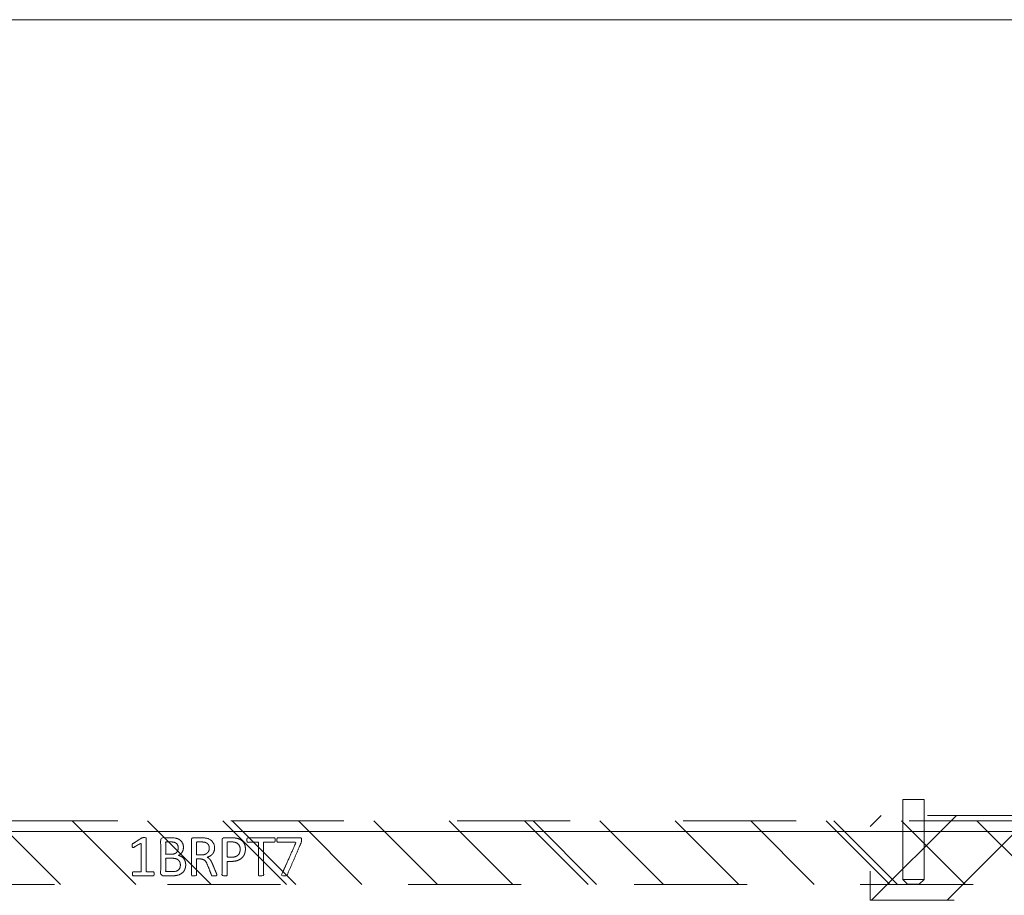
# Model space of a CAD drawing. Header units: inches. Extents: x -416 to -272, y -73 to 47.
# Tile 187 of 206: x -311 to -300, y 6 to 17. Entities that reach past the tile are written whole.
import ezdxf

# ---------------------------------------------------------------- set-up
doc = ezdxf.new("R2010")
doc.units = ezdxf.units.IN
doc.header["$LTSCALE"] = 32
doc.header["$MEASUREMENT"] = 0
doc.header["$PDMODE"] = 1
doc.header["$PDSIZE"] = -2
doc.linetypes.add('Dash Style-1', pattern=[0.083328, 0.041656, -0.041672])
for name, color, linetype, lineweight in [('DashLine', 7, 'Continuous', 13), ('DashLineFill', 7, 'Dash Style-1', 13), ('Drawing', 7, 'Continuous', 18), ('Metal-DeskStructure', 7, 'Continuous', 13), ('None', 7, 'Continuous', 18), ('SolidLine', 7, 'Continuous', 15)]:
    doc.layers.add(name, color=color, linetype=linetype, lineweight=lineweight)
pattern_1 = [(45, (0, 0), (-1.61302, 1.93572), []), (45, (-1.0608, 1.0608), (-0.472346, 0.416761), [])]

# ---------------------------------------------------------------- blocks, each defined once
blk = doc.blocks.new('Group-104')
at = {"layer": 'DashLine', "flags": 128}
blk.add_lwpolyline([(1.114, -2.559), (70.894, -2.559), (70.894, -30), (1.114, -30)], close=True, dxfattribs=at)
at = {"layer": 'SolidLine', "flags": 128}
blk.add_lwpolyline([(1.114, -2.559), (70.894, -2.559), (70.894, -30), (1.114, -30)], close=True, dxfattribs=at)
blk = doc.blocks.new('Group-67')
at = {"layer": 'DashLine'}
for p, q in [((19.836, 0.255), (19.892, 0.311)), ((19.84, 0.255), (19.836, 0.255)), ((19.836, -0.689), (19.836, 0.255)), ((19.852, 0.255), (19.84, 0.255)), ((19.872, 0.255), (19.852, 0.255)), ((19.898, 0.255), (19.872, 0.255)), ((19.901, 0.311), (19.892, 0.311)), ((19.928, 0.255), (19.898, 0.255)), ((19.912, 0.311), (19.901, 0.311)), ((19.926, 0.311), (19.912, 0.311)), ((19.943, 0.311), (19.926, 0.311)), ((19.961, 0.255), (19.928, 0.255)), ((19.978, 0.311), (19.943, 0.311)), ((19.993, 0.255), (19.961, 0.255)), ((19.995, 0.311), (19.978, 0.311)), ((20.023, 0.255), (19.993, 0.255)), ((20.009, 0.311), (19.995, 0.311)), ((20.02, 0.311), (20.009, 0.311)), ((20.027, 0.311), (20.02, 0.311)), ((20.049, 0.255), (20.023, 0.255)), ((20.029, 0.311), (20.027, 0.311)), ((20.029, 0.311), (20.086, 0.255)), ((20.069, 0.255), (20.049, 0.255)), ((20.081, 0.255), (20.069, 0.255)), ((20.086, 0.255), (20.081, 0.255)), ((20.086, 0.255), (20.086, -0.689)), ((20.086, -0.689), (19.836, -0.689))]:
    blk.add_line(p, q, dxfattribs=at)
blk = doc.blocks.new('Group-68')
at = {"layer": 'Metal-DeskStructure', "color": 7}
for points, knots in [([(9.589, -0.203), (9.589, -0.21), (9.586, -0.224), (9.578, -0.227), (9.459, -0.227), (9.34, -0.227), (9.336, -0.225), (9.333, -0.219), (9.331, -0.21), (9.331, -0.197), (9.333, -0.188), (9.334, -0.182), (9.34, -0.179), (9.389, -0.179), (9.436, -0.179), (9.436, -0.009), (9.436, 0.161), (9.393, 0.135), (9.349, 0.109), (9.344, 0.107), (9.334, 0.106), (9.331, 0.109), (9.329, 0.12), (9.329, 0.133), (9.329, 0.143), (9.331, 0.148), (9.334, 0.152), (9.338, 0.154), (9.39, 0.187), (9.441, 0.22), (9.443, 0.222), (9.447, 0.222), (9.453, 0.224), (9.47, 0.224), (9.488, 0.224), (9.493, 0.22), (9.495, 0.216), (9.495, 0.018), (9.495, -0.179), (9.536, -0.179), (9.58, -0.179), (9.584, -0.182), (9.587, -0.188), (9.589, -0.197), (9.589, -0.203)], [0, 0, 0, 0.00261, 0.007831, 0.010441, 0.176195, 0.178805, 0.181415, 0.184026, 0.186636, 0.188594, 0.190551, 0.192509, 0.194467, 0.244389, 0.244389, 0.424498, 0.424498, 0.47805, 0.47805, 0.484241, 0.490432, 0.496622, 0.502813, 0.507071, 0.510941, 0.514811, 0.518682, 0.518682, 0.576295, 0.576295, 0.578743, 0.58119, 0.583638, 0.590247, 0.593184, 0.596122, 0.599059, 0.911881, 0.911881, 0.976501, 0.982376, 0.988251, 0.994125, 1, 1, 1]), ([(9.96, -0.097), (9.96, -0.119), (9.949, -0.155), (9.931, -0.184), (9.903, -0.204), (9.853, -0.227), (9.746, -0.227), (9.68, -0.227), (9.665, -0.215), (9.665, -0.002), (9.665, 0.211), (9.68, 0.222), (9.738, 0.222), (9.829, 0.222), (9.881, 0.205), (9.914, 0.178), (9.933, 0.135), (9.933, 0.093), (9.925, 0.063), (9.91, 0.039), (9.886, 0.019), (9.873, 0.013), (9.892, 0.01), (9.923, -0.009), (9.947, -0.036), (9.96, -0.075), (9.96, -0.097)], [0, 0, 0, 0.031455, 0.06291, 0.094366, 0.125821, 0.188731, 0.266159, 0.275837, 0.285516, 0.435531, 0.44521, 0.454888, 0.521427, 0.574659, 0.627891, 0.681123, 0.734355, 0.762747, 0.791139, 0.819531, 0.847924, 0.847924, 0.885943, 0.923962, 0.961981, 1, 1, 1]), ([(9.872, 0.102), (9.872, 0.119), (9.862, 0.144), (9.842, 0.163), (9.811, 0.172), (9.755, 0.172), (9.724, 0.172), (9.724, 0.1), (9.724, 0.028), (9.758, 0.028), (9.814, 0.028), (9.844, 0.039), (9.862, 0.06), (9.872, 0.087), (9.872, 0.102)], [0, 0, 0, 0.074499, 0.148998, 0.223496, 0.297995, 0.395417, 0.395417, 0.61891, 0.61891, 0.724928, 0.793696, 0.862464, 0.931232, 1, 1, 1]), ([(10.327, -0.217), (10.327, -0.221), (10.325, -0.225), (10.317, -0.227), (10.304, -0.228), (10.286, -0.228), (10.275, -0.227), (10.267, -0.225), (10.264, -0.219), (10.262, -0.214), (10.242, -0.161), (10.221, -0.108), (10.214, -0.09), (10.199, -0.06), (10.177, -0.038), (10.148, -0.027), (10.108, -0.027), (10.088, -0.027), (10.088, -0.122), (10.088, -0.221), (10.085, -0.225), (10.077, -0.227), (10.066, -0.228), (10.05, -0.228), (10.039, -0.227), (10.031, -0.225), (10.028, -0.221), (10.028, -0.01), (10.028, 0.211), (10.042, 0.222), (10.098, 0.222), (10.162, 0.222), (10.184, 0.22), (10.194, 0.218), (10.219, 0.215), (10.26, 0.194), (10.286, 0.165), (10.301, 0.126), (10.301, 0.082), (10.288, 0.045), (10.266, 0.017), (10.232, -0.001), (10.214, -0.009), (10.225, -0.014), (10.243, -0.029), (10.258, -0.049), (10.271, -0.077), (10.279, -0.094), (10.299, -0.143), (10.319, -0.191), (10.325, -0.204), (10.327, -0.215), (10.327, -0.217)], [0, 0, 0, 0.004018, 0.008035, 0.012053, 0.01607, 0.020088, 0.024105, 0.028123, 0.03214, 0.03214, 0.070951, 0.070951, 0.084634, 0.098317, 0.112001, 0.125684, 0.138745, 0.138745, 0.202807, 0.205295, 0.207782, 0.21027, 0.212758, 0.214748, 0.216739, 0.218729, 0.220719, 0.332671, 0.339637, 0.346603, 0.391882, 0.407555, 0.423229, 0.423229, 0.466696, 0.510164, 0.553631, 0.597099, 0.640566, 0.684033, 0.727501, 0.770968, 0.770968, 0.798042, 0.825115, 0.852188, 0.879262, 0.879262, 0.958132, 0.958132, 0.979066, 1, 1, 1]), ([(10.238, 0.096), (10.238, 0.124), (10.214, 0.159), (10.186, 0.168), (10.177, 0.17), (10.155, 0.172), (10.113, 0.172), (10.088, 0.172), (10.088, 0.096), (10.088, 0.021), (10.117, 0.021), (10.17, 0.021), (10.203, 0.032), (10.227, 0.054), (10.238, 0.082), (10.238, 0.096)], [0, 0, 0, 0.142515, 0.285031, 0.285031, 0.330993, 0.376955, 0.445899, 0.445899, 0.655281, 0.655281, 0.734439, 0.800829, 0.867219, 0.93361, 1, 1, 1]), ([(10.665, 0.091), (10.665, 0.056), (10.642, 0.002), (10.602, -0.035), (10.543, -0.057), (10.475, -0.057), (10.45, -0.057), (10.45, -0.137), (10.45, -0.221), (10.447, -0.225), (10.439, -0.227), (10.428, -0.228), (10.412, -0.228), (10.401, -0.227), (10.393, -0.225), (10.39, -0.221), (10.39, -0.011), (10.39, 0.209), (10.404, 0.222), (10.462, 0.222), (10.524, 0.222), (10.55, 0.218), (10.587, 0.211), (10.624, 0.189), (10.652, 0.157), (10.665, 0.115), (10.665, 0.091)], [0, 0, 0, 0.066268, 0.132535, 0.198803, 0.26507, 0.303966, 0.303966, 0.429297, 0.43506, 0.440822, 0.446584, 0.452347, 0.456957, 0.461567, 0.466177, 0.470786, 0.728938, 0.745073, 0.761208, 0.845107, 0.870922, 0.896738, 0.922553, 0.948369, 0.974184, 1, 1, 1]), ([(10.602, 0.085), (10.602, 0.113), (10.581, 0.15), (10.552, 0.167), (10.521, 0.172), (10.477, 0.172), (10.45, 0.172), (10.45, 0.083), (10.45, -0.007), (10.477, -0.007), (10.53, -0.007), (10.567, 0.006), (10.591, 0.032), (10.602, 0.065), (10.602, 0.085)], [0, 0, 0, 0.053098, 0.106195, 0.159293, 0.212391, 0.297937, 0.297937, 0.584068, 0.584068, 0.669615, 0.752211, 0.834807, 0.917404, 1, 1, 1]), ([(11.014, 0.196), (11.014, 0.19), (11.014, 0.179), (11.011, 0.174), (11.005, 0.17), (10.941, 0.17), (10.878, 0.17), (10.878, -0.024), (10.878, -0.221), (10.874, -0.225), (10.867, -0.227), (10.856, -0.228), (10.839, -0.228), (10.828, -0.227), (10.821, -0.225), (10.817, -0.221), (10.817, -0.024), (10.817, 0.17), (10.754, 0.17), (10.69, 0.17), (10.684, 0.174), (10.682, 0.179), (10.68, 0.189), (10.68, 0.202), (10.682, 0.213), (10.684, 0.218), (10.69, 0.222), (10.847, 0.222), (11.005, 0.222), (11.011, 0.218), (11.014, 0.213), (11.014, 0.202), (11.014, 0.196)], [0, 0, 0, 0.003046, 0.005389, 0.007733, 0.010076, 0.089744, 0.089744, 0.335779, 0.340465, 0.345152, 0.349838, 0.354524, 0.360382, 0.36624, 0.372099, 0.377957, 0.6855, 0.6855, 0.785085, 0.788014, 0.790943, 0.793872, 0.796801, 0.798998, 0.801195, 0.803391, 0.805588, 0.991213, 0.99341, 0.995606, 0.997803, 1, 1, 1]), ([(11.33, -0.081), (11.33, -0.11), (11.313, -0.166), (11.275, -0.208), (11.218, -0.234), (11.151, -0.234), (11.109, -0.219), (11.075, -0.193), (11.055, -0.156), (11.042, -0.108), (11.037, -0.051), (11.037, 0.01), (11.045, 0.098), (11.086, 0.17), (11.127, 0.207), (11.184, 0.227), (11.236, 0.227), (11.262, 0.224), (11.284, 0.22), (11.299, 0.213), (11.304, 0.209), (11.306, 0.205), (11.308, 0.2), (11.308, 0.186), (11.308, 0.167), (11.302, 0.165), (11.295, 0.165), (11.282, 0.17), (11.264, 0.176), (11.236, 0.179), (11.186, 0.179), (11.14, 0.154), (11.11, 0.109), (11.098, 0.05), (11.096, 0.019), (11.105, 0.024), (11.127, 0.036), (11.155, 0.043), (11.184, 0.048), (11.238, 0.048), (11.288, 0.028), (11.317, -0.007), (11.33, -0.053), (11.33, -0.081)], [0, 0, 0, 0.047284, 0.094569, 0.141853, 0.189137, 0.222912, 0.256686, 0.290461, 0.324235, 0.35801, 0.391784, 0.42357, 0.487141, 0.518927, 0.550713, 0.582499, 0.593093, 0.603687, 0.61428, 0.624874, 0.635468, 0.646062, 0.656655, 0.684464, 0.710949, 0.724191, 0.737433, 0.750675, 0.763918, 0.77716, 0.803647, 0.830135, 0.856622, 0.883109, 0.883109, 0.892179, 0.901248, 0.910318, 0.919387, 0.93954, 0.959693, 0.979847, 1, 1, 1]), ([(11.271, -0.086), (11.271, -0.068), (11.264, -0.035), (11.243, -0.011), (11.214, 0), (11.177, 0), (11.151, -0.003), (11.127, -0.011), (11.107, -0.022), (11.098, -0.029), (11.098, -0.073), (11.109, -0.132), (11.131, -0.169), (11.162, -0.184), (11.206, -0.184), (11.24, -0.167), (11.26, -0.14), (11.271, -0.105), (11.271, -0.086)], [0, 0, 0, 0.044843, 0.089687, 0.13453, 0.179374, 0.20352, 0.227667, 0.251813, 0.27596, 0.27596, 0.366465, 0.45697, 0.547475, 0.63798, 0.728485, 0.81899, 0.909495, 1, 1, 1]), ([(9.897, -0.101), (9.897, -0.081), (9.885, -0.051), (9.861, -0.031), (9.824, -0.02), (9.76, -0.02), (9.724, -0.02), (9.724, -0.098), (9.724, -0.177), (9.767, -0.177), (9.851, -0.177), (9.885, -0.149), (9.897, -0.119), (9.897, -0.101)], [0, 0, 0, 0.079156, 0.158312, 0.237468, 0.316624, 0.419526, 0.419526, 0.643799, 0.643799, 0.767809, 0.883905, 0.941952, 1, 1, 1])]:
    blk.add_open_spline(points, degree=2, knots=knots, dxfattribs=at)
blk = doc.blocks.new('1BRPT6-LeftBeam (2D)')
at = {"layer": 'DashLineFill', "linetype": 'Continuous', "lineweight": 13}
h = blk.add_hatch(dxfattribs=at)
h.set_pattern_fill('Steel', color=253, style=0, pattern_type=2)
h.set_pattern_definition(pattern_1)
edge = h.paths.add_edge_path()
edge.add_arc((16.974, 1.541), 0.25, 90, 180, ccw=False)
edge.add_line((16.974, 1.791), (17.97, 1.791))
edge.add_arc((17.97, 1.541), 0.25, 0, 90, ccw=False)
edge.add_line((18.22, 1.541), (18.22, -1.541))
edge.add_arc((17.97, -1.541), 0.25, 270, 360, ccw=False)
edge.add_line((17.97, -1.791), (16.974, -1.791))
edge.add_arc((16.974, -1.541), 0.25, 180, 270, ccw=False)
edge.add_line((16.724, -1.541), (16.724, 1.541))
h = blk.add_hatch(dxfattribs=at)
h.set_pattern_fill('Steel', color=253, style=0, pattern_type=2)
h.set_pattern_definition(pattern_1)
h.paths.add_polyline_path([(-1.85, 0.5), (20.472, 0.5), (20.472, -0.5), (-1.85, -0.5)])
at = {"layer": 'DashLineFill'}
for p, q in [((2.362, -0.5), (2.362, 0.5)), ((3.386, -0.5), (3.386, 0.5))]:
    blk.add_line(p, q, dxfattribs=at)
at = {"layer": 'DashLineFill', "flags": 128}
blk.add_lwpolyline([(16.724, 1.541, -0.414214), (16.974, 1.791), (17.97, 1.791, -0.414214), (18.22, 1.541), (18.22, -1.541, -0.414214), (17.97, -1.791), (16.974, -1.791, -0.414214), (16.724, -1.541)], format="xyb", close=True, dxfattribs=at)
blk.add_lwpolyline([(-1.85, 0.5), (20.472, 0.5), (20.472, -0.5), (-1.85, -0.5)], close=True, dxfattribs=at)
at = {"layer": 'SolidLine', "flags": 128}
for points in [[(17.561, 1.476), (17.561, 1.468), (17.559, 1.459), (17.557, 1.451), (17.554, 1.442), (17.551, 1.435), (17.546, 1.427), (17.541, 1.42), (17.535, 1.414), (17.529, 1.408), (17.522, 1.403), (17.514, 1.398), (17.506, 1.395), (17.498, 1.392), (17.49, 1.389), (17.481, 1.388), (17.472, 1.388), (17.464, 1.388), (17.455, 1.389), (17.447, 1.392), (17.439, 1.395), (17.431, 1.398), (17.423, 1.403), (17.416, 1.408), (17.41, 1.414), (17.404, 1.42), (17.399, 1.427), (17.394, 1.435), (17.391, 1.442), (17.388, 1.451), (17.386, 1.459), (17.384, 1.468), (17.384, 1.476), (17.384, 1.485), (17.386, 1.494), (17.388, 1.502), (17.391, 1.51), (17.394, 1.518), (17.399, 1.526), (17.404, 1.533), (17.41, 1.539), (17.416, 1.545), (17.423, 1.55), (17.431, 1.555), (17.439, 1.558), (17.447, 1.561), (17.455, 1.563), (17.464, 1.565), (17.472, 1.565), (17.481, 1.565), (17.49, 1.563), (17.498, 1.561), (17.506, 1.558), (17.514, 1.555), (17.522, 1.55), (17.529, 1.545), (17.535, 1.539), (17.541, 1.533), (17.546, 1.526), (17.551, 1.518), (17.554, 1.51), (17.557, 1.502), (17.559, 1.494), (17.561, 1.485)], [(-1.177, 0.373), (-1.14, 0.374), (-1.104, 0.371), (-1.067, 0.365), (-1.032, 0.355), (-0.998, 0.342), (-0.965, 0.325), (-0.934, 0.306), (-0.905, 0.283), (-0.878, 0.258), (-0.855, 0.23), (-0.833, 0.2), (-0.815, 0.168), (-0.801, 0.134), (-0.789, 0.099), (-0.781, 0.064), (-0.777, 0.027), (-0.776, -0.009), (-0.778, -0.046), (-0.785, -0.082), (-0.795, -0.118), (-0.808, -0.152), (-0.824, -0.185), (-0.844, -0.216), (-0.867, -0.245), (-0.892, -0.271), (-0.92, -0.295), (-0.95, -0.316), (-0.982, -0.334), (-1.015, -0.349), (-1.05, -0.361), (-1.086, -0.369), (-1.122, -0.373), (-1.159, -0.374), (-1.196, -0.371), (-1.232, -0.365), (-1.267, -0.355), (-1.301, -0.342), (-1.334, -0.325), (-1.365, -0.306), (-1.394, -0.283), (-1.421, -0.258), (-1.445, -0.23), (-1.466, -0.2), (-1.484, -0.168), (-1.499, -0.134), (-1.51, -0.099), (-1.518, -0.064), (-1.523, -0.027), (-1.524, 0.009), (-1.521, 0.046), (-1.514, 0.082), (-1.505, 0.118), (-1.491, 0.152), (-1.475, 0.185), (-1.455, 0.216), (-1.433, 0.245), (-1.407, 0.271), (-1.379, 0.295), (-1.349, 0.316), (-1.317, 0.334), (-1.284, 0.349), (-1.249, 0.361), (-1.213, 0.369)], [(1.122, 0.373), (1.159, 0.374), (1.196, 0.371), (1.232, 0.365), (1.267, 0.355), (1.301, 0.342), (1.334, 0.325), (1.365, 0.306), (1.394, 0.283), (1.421, 0.258), (1.445, 0.23), (1.466, 0.2), (1.484, 0.168), (1.499, 0.134), (1.51, 0.099), (1.518, 0.064), (1.523, 0.027), (1.524, -0.009), (1.521, -0.046), (1.514, -0.082), (1.505, -0.118), (1.491, -0.152), (1.475, -0.185), (1.455, -0.216), (1.433, -0.245), (1.407, -0.271), (1.379, -0.295), (1.349, -0.316), (1.317, -0.334), (1.284, -0.349), (1.249, -0.361), (1.213, -0.369), (1.177, -0.373), (1.14, -0.374), (1.104, -0.371), (1.067, -0.365), (1.032, -0.355), (0.998, -0.342), (0.965, -0.325), (0.934, -0.306), (0.905, -0.283), (0.878, -0.258), (0.855, -0.23), (0.833, -0.2), (0.815, -0.168), (0.801, -0.134), (0.789, -0.099), (0.781, -0.064), (0.777, -0.027), (0.776, 0.009), (0.778, 0.046), (0.785, 0.082), (0.795, 0.118), (0.808, 0.152), (0.824, 0.185), (0.844, 0.216), (0.867, 0.245), (0.892, 0.271), (0.92, 0.295), (0.95, 0.316), (0.982, 0.334), (1.015, 0.349), (1.05, 0.361), (1.086, 0.369)], [(-1.15, 0.131), (-1.137, 0.13), (-1.124, 0.128), (-1.112, 0.125), (-1.1, 0.121), (-1.088, 0.115), (-1.077, 0.109), (-1.067, 0.101), (-1.057, 0.093), (-1.048, 0.083), (-1.041, 0.073), (-1.034, 0.062), (-1.029, 0.05), (-1.024, 0.038), (-1.021, 0.026), (-1.019, 0.013), (-1.019, 0), (-1.019, -0.013), (-1.021, -0.026), (-1.024, -0.038), (-1.029, -0.05), (-1.034, -0.062), (-1.041, -0.073), (-1.048, -0.083), (-1.057, -0.093), (-1.067, -0.101), (-1.077, -0.109), (-1.088, -0.115), (-1.1, -0.121), (-1.112, -0.125), (-1.124, -0.128), (-1.137, -0.13), (-1.15, -0.131), (-1.162, -0.13), (-1.175, -0.128), (-1.188, -0.125), (-1.2, -0.121), (-1.211, -0.115), (-1.222, -0.109), (-1.233, -0.101), (-1.242, -0.093), (-1.251, -0.083), (-1.258, -0.073), (-1.265, -0.062), (-1.27, -0.05), (-1.275, -0.038), (-1.278, -0.026), (-1.28, -0.013), (-1.28, 0), (-1.28, 0.013), (-1.278, 0.026), (-1.275, 0.038), (-1.27, 0.05), (-1.265, 0.062), (-1.258, 0.073), (-1.251, 0.083), (-1.242, 0.093), (-1.233, 0.101), (-1.222, 0.109), (-1.211, 0.115), (-1.2, 0.121), (-1.188, 0.125), (-1.175, 0.128), (-1.162, 0.13)], [(1.28, 0), (1.28, -0.013), (1.278, -0.026), (1.275, -0.038), (1.27, -0.05), (1.265, -0.062), (1.258, -0.073), (1.251, -0.083), (1.242, -0.093), (1.233, -0.101), (1.222, -0.109), (1.211, -0.115), (1.2, -0.121), (1.188, -0.125), (1.175, -0.128), (1.162, -0.13), (1.15, -0.131), (1.137, -0.13), (1.124, -0.128), (1.112, -0.125), (1.1, -0.121), (1.088, -0.115), (1.077, -0.109), (1.067, -0.101), (1.057, -0.093), (1.048, -0.083), (1.041, -0.073), (1.034, -0.062), (1.029, -0.05), (1.024, -0.038), (1.021, -0.026), (1.019, -0.013), (1.019, 0), (1.019, 0.013), (1.021, 0.026), (1.024, 0.038), (1.029, 0.05), (1.034, 0.062), (1.041, 0.073), (1.048, 0.083), (1.057, 0.093), (1.067, 0.101), (1.077, 0.109), (1.088, 0.115), (1.1, 0.121), (1.112, 0.125), (1.124, 0.128), (1.137, 0.13), (1.15, 0.131), (1.162, 0.13), (1.175, 0.128), (1.188, 0.125), (1.2, 0.121), (1.211, 0.115), (1.222, 0.109), (1.233, 0.101), (1.242, 0.093), (1.251, 0.083), (1.258, 0.073), (1.265, 0.062), (1.27, 0.05), (1.275, 0.038), (1.278, 0.026), (1.28, 0.013)], [(17.561, -1.476), (17.561, -1.485), (17.559, -1.494), (17.557, -1.502), (17.554, -1.51), (17.551, -1.518), (17.546, -1.526), (17.541, -1.533), (17.535, -1.539), (17.529, -1.545), (17.522, -1.55), (17.514, -1.555), (17.506, -1.558), (17.498, -1.561), (17.49, -1.563), (17.481, -1.565), (17.472, -1.565), (17.464, -1.565), (17.455, -1.563), (17.447, -1.561), (17.439, -1.558), (17.431, -1.555), (17.423, -1.55), (17.416, -1.545), (17.41, -1.539), (17.404, -1.533), (17.399, -1.526), (17.394, -1.518), (17.391, -1.51), (17.388, -1.502), (17.386, -1.494), (17.384, -1.485), (17.384, -1.476), (17.384, -1.468), (17.386, -1.459), (17.388, -1.451), (17.391, -1.442), (17.394, -1.435), (17.399, -1.427), (17.404, -1.42), (17.41, -1.414), (17.416, -1.408), (17.423, -1.403), (17.431, -1.398), (17.439, -1.395), (17.447, -1.392), (17.455, -1.389), (17.464, -1.388), (17.472, -1.388), (17.481, -1.388), (17.49, -1.389), (17.498, -1.392), (17.506, -1.395), (17.514, -1.398), (17.522, -1.403), (17.529, -1.408), (17.535, -1.414), (17.541, -1.42), (17.546, -1.427), (17.551, -1.435), (17.554, -1.442), (17.557, -1.451), (17.559, -1.459), (17.561, -1.468)]]:
    blk.add_lwpolyline(points, close=True, dxfattribs=at)
at = {"layer": 'DashLine', "color": 7}
blk.add_blockref('Group-67', (0, 0), dxfattribs=at)
at = {"layer": 'Metal-DeskStructure', "color": 7}
blk.add_blockref('Group-68', (0, 0), dxfattribs=at)
blk = doc.blocks.new('Group-71')
at = {"layer": 'Metal-DeskStructure', "color": 7}
for points, knots in [([(-0.187, 1.906), (-0.194, 1.906), (-0.208, 1.909), (-0.211, 1.917), (-0.211, 2.036), (-0.211, 2.155), (-0.209, 2.159), (-0.204, 2.162), (-0.194, 2.164), (-0.181, 2.164), (-0.172, 2.162), (-0.167, 2.161), (-0.163, 2.155), (-0.163, 2.106), (-0.163, 2.059), (0.007, 2.059), (0.177, 2.059), (0.151, 2.102), (0.125, 2.146), (0.123, 2.151), (0.121, 2.161), (0.125, 2.164), (0.136, 2.166), (0.148, 2.166), (0.158, 2.166), (0.164, 2.164), (0.167, 2.161), (0.169, 2.157), (0.202, 2.105), (0.236, 2.054), (0.237, 2.052), (0.237, 2.048), (0.239, 2.042), (0.239, 2.025), (0.239, 2.007), (0.236, 2.002), (0.232, 2), (0.034, 2), (-0.163, 2), (-0.163, 1.959), (-0.163, 1.915), (-0.167, 1.911), (-0.172, 1.908), (-0.181, 1.906), (-0.187, 1.906)], [0, 0, 0, 0.00261, 0.007831, 0.010441, 0.176195, 0.178805, 0.181415, 0.184026, 0.186636, 0.188594, 0.190551, 0.192509, 0.194467, 0.244389, 0.244389, 0.424498, 0.424498, 0.47805, 0.47805, 0.484241, 0.490432, 0.496622, 0.502813, 0.507071, 0.510941, 0.514811, 0.518682, 0.518682, 0.576295, 0.576295, 0.578743, 0.58119, 0.583638, 0.590247, 0.593184, 0.596122, 0.599059, 0.911881, 0.911881, 0.976501, 0.982376, 0.988251, 0.994125, 1, 1, 1]), ([(-0.082, 1.535), (-0.104, 1.535), (-0.139, 1.546), (-0.169, 1.564), (-0.189, 1.592), (-0.211, 1.642), (-0.211, 1.749), (-0.211, 1.815), (-0.2, 1.83), (0.013, 1.83), (0.226, 1.83), (0.237, 1.815), (0.237, 1.757), (0.237, 1.666), (0.221, 1.614), (0.193, 1.581), (0.151, 1.562), (0.108, 1.562), (0.079, 1.57), (0.055, 1.585), (0.034, 1.609), (0.029, 1.622), (0.025, 1.603), (0.007, 1.572), (-0.021, 1.548), (-0.06, 1.535), (-0.082, 1.535)], [0, 0, 0, 0.031455, 0.06291, 0.094366, 0.125821, 0.188731, 0.266159, 0.275837, 0.285516, 0.435531, 0.44521, 0.454888, 0.521427, 0.574659, 0.627891, 0.681123, 0.734355, 0.762747, 0.791139, 0.819531, 0.847924, 0.847924, 0.885943, 0.923962, 0.961981, 1, 1, 1]), ([(-0.086, 1.598), (-0.065, 1.598), (-0.036, 1.61), (-0.015, 1.634), (-0.004, 1.671), (-0.004, 1.735), (-0.004, 1.771), (-0.083, 1.771), (-0.161, 1.771), (-0.161, 1.728), (-0.161, 1.644), (-0.133, 1.61), (-0.104, 1.598), (-0.086, 1.598)], [0, 0, 0, 0.079156, 0.158312, 0.237468, 0.316624, 0.419526, 0.419526, 0.643799, 0.643799, 0.767809, 0.883905, 0.941952, 1, 1, 1]), ([(0.117, 1.623), (0.134, 1.623), (0.16, 1.633), (0.178, 1.653), (0.188, 1.684), (0.188, 1.74), (0.188, 1.771), (0.116, 1.771), (0.044, 1.771), (0.044, 1.737), (0.044, 1.681), (0.055, 1.651), (0.075, 1.633), (0.103, 1.623), (0.117, 1.623)], [0, 0, 0, 0.074499, 0.148998, 0.223496, 0.297995, 0.395417, 0.395417, 0.61891, 0.61891, 0.724928, 0.793696, 0.862464, 0.931232, 1, 1, 1]), ([(-0.202, 1.168), (-0.205, 1.168), (-0.209, 1.17), (-0.211, 1.178), (-0.213, 1.191), (-0.213, 1.209), (-0.211, 1.22), (-0.209, 1.228), (-0.204, 1.231), (-0.198, 1.233), (-0.145, 1.253), (-0.093, 1.274), (-0.074, 1.281), (-0.045, 1.296), (-0.023, 1.318), (-0.012, 1.348), (-0.012, 1.387), (-0.012, 1.407), (-0.107, 1.407), (-0.205, 1.407), (-0.209, 1.41), (-0.211, 1.418), (-0.213, 1.429), (-0.213, 1.445), (-0.211, 1.456), (-0.209, 1.464), (-0.205, 1.467), (0.006, 1.467), (0.226, 1.467), (0.237, 1.453), (0.237, 1.397), (0.237, 1.333), (0.236, 1.311), (0.234, 1.301), (0.23, 1.276), (0.21, 1.235), (0.18, 1.209), (0.141, 1.194), (0.097, 1.194), (0.06, 1.207), (0.033, 1.229), (0.014, 1.263), (0.007, 1.281), (0.001, 1.27), (-0.014, 1.252), (-0.034, 1.237), (-0.062, 1.224), (-0.078, 1.216), (-0.127, 1.196), (-0.176, 1.176), (-0.189, 1.17), (-0.2, 1.168), (-0.202, 1.168)], [0, 0, 0, 0.004018, 0.008035, 0.012053, 0.01607, 0.020088, 0.024105, 0.028123, 0.03214, 0.03214, 0.070951, 0.070951, 0.084634, 0.098317, 0.112001, 0.125684, 0.138745, 0.138745, 0.202807, 0.205295, 0.207782, 0.21027, 0.212758, 0.214748, 0.216739, 0.218729, 0.220719, 0.332671, 0.339637, 0.346603, 0.391882, 0.407555, 0.423229, 0.423229, 0.466696, 0.510164, 0.553631, 0.597099, 0.640566, 0.684033, 0.727501, 0.770968, 0.770968, 0.798042, 0.825115, 0.852188, 0.879262, 0.879262, 0.958132, 0.958132, 0.979066, 1, 1, 1]), ([(0.112, 1.257), (0.14, 1.257), (0.175, 1.281), (0.184, 1.309), (0.186, 1.318), (0.188, 1.34), (0.188, 1.382), (0.188, 1.407), (0.112, 1.407), (0.036, 1.407), (0.036, 1.378), (0.036, 1.325), (0.047, 1.292), (0.07, 1.268), (0.097, 1.257), (0.112, 1.257)], [0, 0, 0, 0.142515, 0.285031, 0.285031, 0.330993, 0.376955, 0.445899, 0.445899, 0.655281, 0.655281, 0.734439, 0.800829, 0.867219, 0.93361, 1, 1, 1]), ([(0.106, 0.831), (0.071, 0.831), (0.018, 0.853), (-0.019, 0.893), (-0.041, 0.952), (-0.041, 1.02), (-0.041, 1.045), (-0.121, 1.045), (-0.205, 1.045), (-0.209, 1.048), (-0.211, 1.056), (-0.213, 1.067), (-0.213, 1.083), (-0.211, 1.094), (-0.209, 1.102), (-0.205, 1.105), (0.005, 1.105), (0.225, 1.105), (0.237, 1.091), (0.237, 1.034), (0.237, 0.971), (0.234, 0.945), (0.226, 0.908), (0.204, 0.871), (0.173, 0.843), (0.13, 0.831), (0.106, 0.831)], [0, 0, 0, 0.066268, 0.132535, 0.198803, 0.26507, 0.303966, 0.303966, 0.429297, 0.43506, 0.440822, 0.446584, 0.452347, 0.456957, 0.461567, 0.466177, 0.470786, 0.728938, 0.745073, 0.761208, 0.845107, 0.870922, 0.896738, 0.922553, 0.948369, 0.974184, 1, 1, 1]), ([(0.101, 0.893), (0.129, 0.893), (0.165, 0.914), (0.182, 0.943), (0.188, 0.974), (0.188, 1.018), (0.188, 1.045), (0.098, 1.045), (0.009, 1.045), (0.009, 1.018), (0.009, 0.965), (0.022, 0.928), (0.047, 0.904), (0.081, 0.893), (0.101, 0.893)], [0, 0, 0, 0.053098, 0.106195, 0.159293, 0.212391, 0.297937, 0.297937, 0.584068, 0.584068, 0.669615, 0.752211, 0.834807, 0.917404, 1, 1, 1]), ([(0.212, 0.481), (0.206, 0.481), (0.195, 0.481), (0.189, 0.484), (0.186, 0.49), (0.186, 0.554), (0.186, 0.617), (-0.008, 0.617), (-0.205, 0.617), (-0.209, 0.621), (-0.211, 0.628), (-0.213, 0.639), (-0.213, 0.656), (-0.211, 0.667), (-0.209, 0.674), (-0.205, 0.678), (-0.008, 0.678), (0.186, 0.678), (0.186, 0.741), (0.186, 0.805), (0.189, 0.811), (0.195, 0.813), (0.204, 0.815), (0.217, 0.815), (0.228, 0.813), (0.234, 0.811), (0.237, 0.805), (0.237, 0.648), (0.237, 0.49), (0.234, 0.484), (0.228, 0.481), (0.217, 0.481), (0.212, 0.481)], [0, 0, 0, 0.003046, 0.005389, 0.007733, 0.010076, 0.089744, 0.089744, 0.335779, 0.340465, 0.345152, 0.349838, 0.354524, 0.360382, 0.36624, 0.372099, 0.377957, 0.6855, 0.6855, 0.785085, 0.788014, 0.790943, 0.793872, 0.796801, 0.798998, 0.801195, 0.803391, 0.805588, 0.991213, 0.99341, 0.995606, 0.997803, 1, 1, 1]), ([(0.212, 0.169), (0.204, 0.169), (0.19, 0.171), (0.177, 0.174), (0.173, 0.176), (-0.014, 0.257), (-0.2, 0.338), (-0.207, 0.342), (-0.213, 0.353), (-0.213, 0.367), (-0.213, 0.386), (-0.211, 0.399), (-0.207, 0.405), (-0.2, 0.405), (-0.196, 0.403), (-0.006, 0.318), (0.184, 0.233), (0.184, 0.34), (0.184, 0.455), (0.199, 0.46), (0.217, 0.46), (0.226, 0.458), (0.234, 0.457), (0.237, 0.451), (0.237, 0.317), (0.237, 0.182), (0.236, 0.174), (0.228, 0.17), (0.219, 0.169), (0.212, 0.169)], [0, 0, 0, 0.003834, 0.011501, 0.015334, 0.015334, 0.204205, 0.204205, 0.211872, 0.215706, 0.220361, 0.226932, 0.233502, 0.240073, 0.246644, 0.246644, 0.578118, 0.578118, 0.748549, 0.760303, 0.772058, 0.777095, 0.782132, 0.78717, 0.792207, 0.969775, 0.977331, 0.984888, 0.992444, 1, 1, 1])]:
    blk.add_open_spline(points, degree=2, knots=knots, dxfattribs=at)
blk = doc.blocks.new('1BRPT7-CChannel-762 (2D)')
at = {"layer": 'DashLineFill', "linetype": 'Continuous', "lineweight": 13}
h = blk.add_hatch(dxfattribs=at)
h.set_pattern_fill('Steel', color=253, style=0, pattern_type=2)
h.set_pattern_definition(pattern_1)
h.paths.add_polyline_path([(-0.313, 0.417), (-0.313, 15), (0.437, 15), (0.437, -15), (-0.313, -15), (-0.313, -0.417)])
at = {"layer": 'DashLine'}
blk.add_line((0.311, 15), (0.311, -15), dxfattribs=at)
at = {"layer": 'DashLineFill', "flags": 128}
blk.add_lwpolyline([(-0.313, 0.417), (-0.313, 15), (0.437, 15), (0.437, -15), (-0.313, -15), (-0.313, -0.417)], dxfattribs=at)
at = {"layer": 'Metal-DeskStructure', "linetype": 'Continuous', "lineweight": 5}
blk.add_point((0, 0), dxfattribs=at)
at = {"layer": 'Metal-DeskStructure', "color": 7}
blk.add_blockref('Group-71', (0, 0), dxfattribs=at)
blk = doc.blocks.new('Group-106')
at = {"layer": 'None', "color": 7}
blk.add_blockref('1BRPT6-LeftBeam (2D)', (8.976, -20.118), dxfattribs=at)
at = {"layer": 'None', "color": 7, "rotation": 270}
blk.add_blockref('1BRPT7-CChannel-762 (2D)', (35.984, -20.118), dxfattribs=at)
blk = doc.blocks.new('Group-107')
at = {"layer": 'None'}
blk.add_blockref('Group-104', (0, 0), dxfattribs=at)
blk.add_blockref('Group-106', (0, 0), dxfattribs=at)
blk = doc.blocks.new('SL Credenza Desk (2D)-3')
at = {"layer": 'None'}
blk.add_blockref('Group-107', (0, 0), dxfattribs=at)
at = {"layer": 'Drawing', "color": 0, "flags": 1}
for tag in ['Tag', 'Catalog', 'Custom', 'FinishGroup', 'Discount', 'Item2', 'Item3', 'Item6', 'Item8', 'Item9', 'Item10', 'Item12', 'Item13', 'Item16', 'Item18', 'Item19', 'Item20', 'Item21', 'Item22', 'Item23', 'Item24', 'Item25', 'Option1', 'Option2', 'Option3', 'Option4', 'Option5', 'Option6', 'Option7', 'Option8', 'Option9', 'Option10', 'Option11', 'Option12', 'Item1', 'Item4', 'Item5', 'Item7', 'Item11', 'Item14', 'Item15', 'Item17']:
    blk.add_attdef(tag, (15.719, 1.485), '', height=0.00709, dxfattribs=at)
blk = doc.blocks.new('Group-108')
at = {"layer": 'Drawing', "rotation": 180}
blk.add_blockref('SL Credenza Desk (2D)-3', (87.727, 1.485), dxfattribs=at)
at = {"layer": 'Drawing', "color": 0, "flags": 1}
for tag in ['Tag', 'Catalog', 'Custom', 'FinishGroup', 'Discount', 'Item2', 'Item3', 'Item6', 'Item8', 'Item9', 'Item10', 'Item12', 'Item13', 'Item16', 'Item18', 'Item19', 'Item20', 'Item21', 'Item22', 'Item23', 'Item24', 'Item25', 'Option1', 'Option2', 'Option3', 'Option4', 'Option5', 'Option6', 'Option7', 'Option8', 'Option9', 'Option10', 'Option11', 'Option12', 'Item1', 'Item4', 'Item5', 'Item7', 'Item11', 'Item14', 'Item15', 'Item17']:
    blk.add_attdef(tag, (15.719, 1.485), '', height=0.00709, dxfattribs=at)

msp = doc.modelspace()

# ---------------------------------------------------------------- block references
at = {"layer": 'Drawing', "color": 7}
msp.add_blockref('Group-108', (-359.459, -14.977), dxfattribs=at)

doc.saveas('drawing.dxf')
